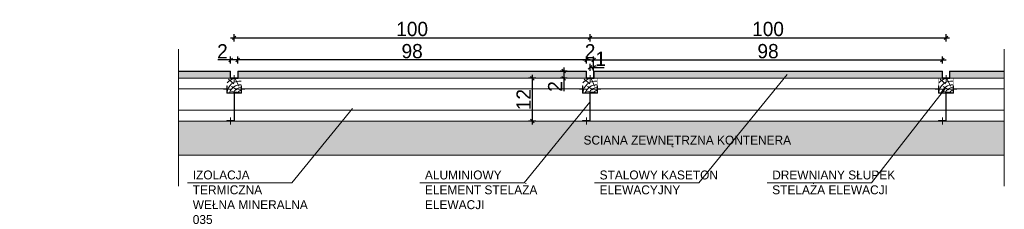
# Model space of a CAD drawing. Header units: millimetres. Extents: x 1962 to 3194, y -795 to -219.
# Tile 193 of 256: x 2535.803 to 2538.569, y -448.339 to -447.807. Entities that reach past the tile are written whole.
import ezdxf

# ---------------------------------------------------------------- set-up
doc = ezdxf.new("R2010")
doc.units = ezdxf.units.MM
doc.linetypes.add('HIDDEN', pattern=[9.525, 6.35, -3.175])
doc.layers.get('0').update_dxf_attribs({"lineweight": 5})
doc.layers.get('Defpoints').update_dxf_attribs({"lineweight": 9})
for name, color, linetype, lineweight in [('A_hatch nawierzchnia', 253, 'Continuous', 9), ('A_hidden', 137, 'HIDDEN', 9), ('A_obiekty kontenery izolacja', 213, 'BATTING', 9), ('A_przekrojowe', 42, 'Continuous', 9), ('A_usunięcia', 1, 'Continuous', 9), ('A_widok', 142, 'Continuous', 9), ('A_wymiary detale', 82, 'Continuous', 9)]:
    doc.layers.add(name, color=color, linetype=linetype, lineweight=lineweight)
doc.styles.add('wymiary pzt', font='txt')
doc.linetypes.add('BATTING', pattern='A,0.00254,-2.54,[134,ltypeshp.shx,S=2.54,R=0,X=-2.54,Y=0],-5.08,[134,ltypeshp.shx,S=2.54,R=180,X=2.54,Y=0],-2.54', length=10.16254)
doc.dimstyles.new('wymiary detale', dxfattribs={"dimtxt": 0.2, "dimasz": 0.05, "dimexe": 0.05, "dimexo": 0, "dimgap": 0.02, "dimtad": 1, "dimdec": 0, "dimlfac": 100, "dimzin": 0, "dimtxsty": 'wymiary pzt', "dimblk": 'OBLIQUE', "dimcen": 0.1, "dimdle": 0.05, "dimadec": 1, "dimazin": 0, "dimtfac": 1, "dimtmove": 0, "dimatfit": 3, "dimfxl": 0, "dimarcsym": 0})

# ---------------------------------------------------------------- blocks, each defined once
blk = doc.blocks.new('_Oblique')
at = {"color": 0, "linetype": 'ByBlock', "lineweight": -2}
blk.add_line((-0.5, -0.5), (0.5, 0.5), dxfattribs=at)
blk = doc.blocks.new('*D654')
at = {"layer": 'A_wymiary detale', "color": 0, "lineweight": -2}
for p, q in [((2537.3313, -447.9417), (2537.3313, -447.9717)), ((2537.3413, -447.9517), (2537.3213, -447.9517)), ((2537.3413, -447.9717), (2537.3213, -447.9717)), ((2537.3313, -447.9717), (2537.3313, -448.0079))]:
    blk.add_line(p, q, dxfattribs=at)
at = {"layer": 'Defpoints', "color": 0}
for p in [(2537.3313, -447.9717), (2537.3953, -447.9517), (2537.3953, -447.9717)]:
    blk.add_point(p, dxfattribs=at)
at = {"layer": 'A_wymiary detale', "color": 0, "lineweight": -2, "xscale": 0.01, "yscale": 0.01, "zscale": 0.01}
for p, rotation in [((2537.3313, -447.9517), 90), ((2537.3313, -447.9717), 270)]:
    blk.add_blockref('_Oblique', p, dxfattribs=dict(at, rotation=rotation))
at = {"layer": 'A_wymiary detale', "color": 0, "insert": (2537.3071, -447.9948), "char_height": 0.04, "attachment_point": 5, "rotation": 90, "style": 'wymiary pzt'}
blk.add_mtext('2', dxfattribs=at)
blk = doc.blocks.new('*D655')
at = {"layer": 'A_wymiary detale', "color": 0, "lineweight": -2}
for p, q in [((2537.3953, -447.9303), (2537.3953, -447.9103)), ((2537.4153, -447.9303), (2537.4153, -447.9103)), ((2537.3853, -447.9203), (2537.4253, -447.9203))]:
    blk.add_line(p, q, dxfattribs=at)
at = {"layer": 'Defpoints', "color": 0}
for p in [(2537.4153, -447.9203), (2537.3953, -447.9517), (2537.4153, -447.9517)]:
    blk.add_point(p, dxfattribs=at)
at = {"layer": 'A_wymiary detale', "color": 0, "lineweight": -2, "xscale": 0.01, "yscale": 0.01, "zscale": 0.01, "rotation": 180}
blk.add_blockref('_Oblique', (2537.3953, -447.9203), dxfattribs=at)
at = {"layer": 'A_wymiary detale', "color": 0, "lineweight": -2, "xscale": 0.01, "yscale": 0.01, "zscale": 0.01}
blk.add_blockref('_Oblique', (2537.4153, -447.9203), dxfattribs=at)
at = {"layer": 'A_wymiary detale', "color": 0, "insert": (2537.4053, -447.8961), "char_height": 0.04, "attachment_point": 5, "style": 'wymiary pzt'}
blk.add_mtext('2', dxfattribs=at)
blk = doc.blocks.new('*D656')
at = {"layer": 'A_wymiary detale', "color": 0, "lineweight": -2}
for p, q in [((2536.4153, -447.9303), (2536.4153, -447.9103)), ((2537.3953, -447.9303), (2537.3953, -447.9103)), ((2537.4053, -447.9203), (2536.4053, -447.9203))]:
    blk.add_line(p, q, dxfattribs=at)
at = {"layer": 'Defpoints', "color": 0}
for p in [(2536.4153, -447.9203), (2536.4153, -447.9517), (2537.3953, -447.9517)]:
    blk.add_point(p, dxfattribs=at)
at = {"layer": 'A_wymiary detale', "color": 0, "lineweight": -2, "xscale": 0.01, "yscale": 0.01, "zscale": 0.01, "rotation": 180}
blk.add_blockref('_Oblique', (2536.4153, -447.9203), dxfattribs=at)
at = {"layer": 'A_wymiary detale', "color": 0, "lineweight": -2, "xscale": 0.01, "yscale": 0.01, "zscale": 0.01}
blk.add_blockref('_Oblique', (2537.3953, -447.9203), dxfattribs=at)
at = {"layer": 'A_wymiary detale', "color": 0, "insert": (2536.9053, -447.8959), "char_height": 0.04, "attachment_point": 5, "style": 'wymiary pzt'}
blk.add_mtext('98', dxfattribs=at)
blk = doc.blocks.new('*D657')
at = {"layer": 'A_wymiary detale', "color": 0, "lineweight": -2}
for p, q in [((2536.3953, -447.9303), (2536.3953, -447.9103)), ((2536.4153, -447.9303), (2536.4153, -447.9103)), ((2536.3953, -447.9203), (2536.3592, -447.9203)), ((2536.4253, -447.9203), (2536.3953, -447.9203))]:
    blk.add_line(p, q, dxfattribs=at)
at = {"layer": 'Defpoints', "color": 0}
for p in [(2536.3953, -447.9203), (2536.3953, -447.9717), (2536.4153, -447.9517)]:
    blk.add_point(p, dxfattribs=at)
at = {"layer": 'A_wymiary detale', "color": 0, "lineweight": -2, "xscale": 0.01, "yscale": 0.01, "zscale": 0.01, "rotation": 180}
blk.add_blockref('_Oblique', (2536.3953, -447.9203), dxfattribs=at)
at = {"layer": 'A_wymiary detale', "color": 0, "lineweight": -2, "xscale": 0.01, "yscale": 0.01, "zscale": 0.01}
blk.add_blockref('_Oblique', (2536.4153, -447.9203), dxfattribs=at)
at = {"layer": 'A_wymiary detale', "color": 0, "insert": (2536.3723, -447.8961), "char_height": 0.04, "attachment_point": 5, "style": 'wymiary pzt'}
blk.add_mtext('2', dxfattribs=at)
blk = doc.blocks.new('*D658')
at = {"layer": 'A_wymiary detale', "color": 0, "lineweight": -2}
for p, q in [((2537.4053, -447.9511), (2537.4053, -447.9311)), ((2537.4253, -447.9411), (2537.4053, -447.9411)), ((2537.4153, -447.9511), (2537.4153, -447.9311)), ((2537.4153, -447.9411), (2537.4446, -447.9411))]:
    blk.add_line(p, q, dxfattribs=at)
at = {"layer": 'Defpoints', "color": 0}
for p in [(2537.4053, -447.9411), (2537.4053, -447.9707), (2537.4153, -447.9707)]:
    blk.add_point(p, dxfattribs=at)
at = {"layer": 'A_wymiary detale', "color": 0, "lineweight": -2, "xscale": 0.01, "yscale": 0.01, "zscale": 0.01, "rotation": 180}
blk.add_blockref('_Oblique', (2537.4053, -447.9411), dxfattribs=at)
at = {"layer": 'A_wymiary detale', "color": 0, "lineweight": -2, "xscale": 0.01, "yscale": 0.01, "zscale": 0.01}
blk.add_blockref('_Oblique', (2537.4153, -447.9411), dxfattribs=at)
at = {"layer": 'A_wymiary detale', "color": 0, "insert": (2537.435, -447.9171), "char_height": 0.04, "attachment_point": 5, "style": 'wymiary pzt'}
blk.add_mtext('1', dxfattribs=at)
blk = doc.blocks.new('*D659')
at = {"layer": 'A_wymiary detale', "color": 0, "lineweight": -2}
for p, q in [((2537.4153, -447.9303), (2537.4153, -447.9103)), ((2538.3953, -447.9303), (2538.3953, -447.9103)), ((2537.4053, -447.9203), (2538.4053, -447.9203))]:
    blk.add_line(p, q, dxfattribs=at)
at = {"layer": 'Defpoints', "color": 0}
for p in [(2538.3953, -447.9203), (2537.4153, -447.9517), (2538.3953, -447.9517)]:
    blk.add_point(p, dxfattribs=at)
at = {"layer": 'A_wymiary detale', "color": 0, "lineweight": -2, "xscale": 0.01, "yscale": 0.01, "zscale": 0.01, "rotation": 180}
blk.add_blockref('_Oblique', (2537.4153, -447.9203), dxfattribs=at)
at = {"layer": 'A_wymiary detale', "color": 0, "lineweight": -2, "xscale": 0.01, "yscale": 0.01, "zscale": 0.01}
blk.add_blockref('_Oblique', (2538.3953, -447.9203), dxfattribs=at)
at = {"layer": 'A_wymiary detale', "color": 0, "insert": (2537.9053, -447.8959), "char_height": 0.04, "attachment_point": 5, "style": 'wymiary pzt'}
blk.add_mtext('98', dxfattribs=at)
blk = doc.blocks.new('*D660')
at = {"layer": 'A_wymiary detale', "color": 0, "lineweight": -2}
for p, q in [((2536.3953, -447.8582), (2537.4153, -447.8582)), ((2536.4053, -447.8682), (2536.4053, -447.8482)), ((2537.4053, -447.8682), (2537.4053, -447.8482))]:
    blk.add_line(p, q, dxfattribs=at)
at = {"layer": 'Defpoints', "color": 0}
for p in [(2537.4053, -447.8582), (2536.4053, -447.9627), (2537.4053, -447.9627)]:
    blk.add_point(p, dxfattribs=at)
at = {"layer": 'A_wymiary detale', "color": 0, "lineweight": -2, "xscale": 0.01, "yscale": 0.01, "zscale": 0.01, "rotation": 180}
blk.add_blockref('_Oblique', (2536.4053, -447.8582), dxfattribs=at)
at = {"layer": 'A_wymiary detale', "color": 0, "lineweight": -2, "xscale": 0.01, "yscale": 0.01, "zscale": 0.01}
blk.add_blockref('_Oblique', (2537.4053, -447.8582), dxfattribs=at)
at = {"layer": 'A_wymiary detale', "color": 0, "insert": (2536.9053, -447.8337), "char_height": 0.04, "attachment_point": 5, "style": 'wymiary pzt'}
blk.add_mtext('100', dxfattribs=at)
blk = doc.blocks.new('*D661')
at = {"layer": 'A_wymiary detale', "color": 0, "lineweight": -2}
for p, q in [((2537.3953, -447.8582), (2538.4153, -447.8582)), ((2537.4053, -447.8682), (2537.4053, -447.8482)), ((2538.4053, -447.8682), (2538.4053, -447.8482))]:
    blk.add_line(p, q, dxfattribs=at)
at = {"layer": 'Defpoints', "color": 0}
for p in [(2538.4053, -447.8582), (2537.4053, -447.9627), (2538.4053, -447.9627)]:
    blk.add_point(p, dxfattribs=at)
at = {"layer": 'A_wymiary detale', "color": 0, "lineweight": -2, "xscale": 0.01, "yscale": 0.01, "zscale": 0.01, "rotation": 180}
blk.add_blockref('_Oblique', (2537.4053, -447.8582), dxfattribs=at)
at = {"layer": 'A_wymiary detale', "color": 0, "lineweight": -2, "xscale": 0.01, "yscale": 0.01, "zscale": 0.01}
blk.add_blockref('_Oblique', (2538.4053, -447.8582), dxfattribs=at)
at = {"layer": 'A_wymiary detale', "color": 0, "insert": (2537.9053, -447.8337), "char_height": 0.04, "attachment_point": 5, "style": 'wymiary pzt'}
blk.add_mtext('100', dxfattribs=at)
blk = doc.blocks.new('*D1231')
at = {"layer": 'A_wymiary detale', "color": 0, "lineweight": -2}
for p, q in [((2537.2527, -447.9717), (2537.2327, -447.9717)), ((2537.2427, -447.9617), (2537.2427, -448.1017)), ((2537.2527, -448.0917), (2537.2327, -448.0917))]:
    blk.add_line(p, q, dxfattribs=at)
at = {"layer": 'Defpoints', "color": 0}
for p in [(2537.3853, -447.9717), (2537.2427, -448.0917), (2537.3853, -448.0917)]:
    blk.add_point(p, dxfattribs=at)
at = {"layer": 'A_wymiary detale', "color": 0, "lineweight": -2, "xscale": 0.01, "yscale": 0.01, "zscale": 0.01}
for p, rotation in [((2537.2427, -447.9717), 90), ((2537.2427, -448.0917), 270)]:
    blk.add_blockref('_Oblique', p, dxfattribs=dict(at, rotation=rotation))
at = {"layer": 'A_wymiary detale', "color": 0, "insert": (2537.2185, -448.0317), "char_height": 0.04, "attachment_point": 5, "rotation": 90, "style": 'wymiary pzt'}
blk.add_mtext('12', dxfattribs=at)

msp = doc.modelspace()

# ---------------------------------------------------------------- hatches: boundary and pattern name
at = {"layer": 'A_hatch nawierzchnia'}
h = msp.add_hatch(color=256, dxfattribs=at)
h.dxf.hatch_style = 1
h.paths.add_polyline_path([(2536.4163, -447.9527), (2536.4163, -447.9717), (2537.3943, -447.9717), (2537.3943, -447.9527)])
h.paths.add_polyline_path([(2537.4163, -447.9717), (2537.4163, -447.9527), (2538.3943, -447.9527), (2538.3943, -447.9717)])
h.paths.add_polyline_path([(2538.5691, -447.9717), (2538.5691, -447.9527), (2538.4163, -447.9527), (2538.4163, -447.9717)])
h.paths.add_polyline_path([(2536.2488, -447.9717), (2536.3943, -447.9717), (2536.3943, -447.9527), (2536.2488, -447.9527)])
h = msp.add_hatch(color=256, dxfattribs=at)
h.dxf.hatch_style = 1
h.paths.add_polyline_path([(2536.2488, -448.0917), (2536.2488, -448.1877), (2538.5691, -448.1877), (2538.5691, -448.0917), (2538.4058, -448.0917), (2538.3951, -448.0917), (2538.3843, -448.0917), (2537.4058, -448.0917), (2537.3951, -448.0917), (2537.3843, -448.0917), (2536.4058, -448.0917), (2536.3951, -448.0917), (2536.3843, -448.0917)])
at = {"layer": 'A_usunięcia'}
h = msp.add_hatch(dxfattribs=at)
h.set_pattern_fill('ANGLE', color=256)
h.set_pattern_definition([(0, (0, 0), (0, 6.985), [5.08, -1.905]), (90, (0, 0), (-6.985, 4e-16), [5.08, -1.905])])
h.paths.add_polyline_path([(2535.8027, -448.1877), (2535.8027, -448.0917), (2536.3951, -448.0917), (2536.4058, -448.0917), (2537.3951, -448.0917), (2537.4058, -448.0917), (2538.3951, -448.0917), (2538.4058, -448.0917), (2538.5691, -448.0917), (2538.5691, -448.1877)])

# ---------------------------------------------------------------- linework, layer by layer
at = {"layer": 'A_hidden'}
for p, q in [((2536.2488, -447.8899), (2536.2488, -448.2742)), ((2538.5691, -447.8899), (2538.5691, -448.2742))]:
    msp.add_line(p, q, dxfattribs=at)
at = {"layer": 'A_hidden', "ltscale": 0.1}
for points in [[(2536.4053, -447.9627), (2536.4053, -447.9827)], [(2537.4053, -447.9627), (2537.4053, -447.9827)], [(2538.4053, -447.9627), (2538.4053, -447.9827)], [(2536.3953, -448.0027), (2536.3753, -448.0027)], [(2536.4153, -448.0027), (2536.4353, -448.0027)], [(2537.3953, -448.0027), (2537.3753, -448.0027)], [(2537.4153, -448.0027), (2537.4353, -448.0027)], [(2538.3953, -448.0027), (2538.3753, -448.0027)], [(2538.4153, -448.0027), (2538.4353, -448.0027)], [(2536.3951, -448.0817), (2536.3951, -448.1017)], [(2537.3951, -448.0817), (2537.3951, -448.1017)], [(2538.3951, -448.0817), (2538.3951, -448.1017)]]:
    msp.add_lwpolyline(points, dxfattribs=at)
at = {"layer": 'A_obiekty kontenery izolacja', "ltscale": 0.3}
for p, q in [((2536.3843, -448.0017), (2536.2488, -448.0017)), ((2537.3843, -448.0017), (2536.4263, -448.0017)), ((2538.3843, -448.0017), (2537.4263, -448.0017)), ((2538.5691, -448.0017), (2538.4263, -448.0017)), ((2536.4048, -448.0617), (2536.2488, -448.0617)), ((2537.4048, -448.0617), (2536.4058, -448.0617)), ((2538.4048, -448.0617), (2537.4058, -448.0617)), ((2538.5691, -448.0617), (2538.4058, -448.0617))]:
    msp.add_line(p, q, dxfattribs=at)
at = {"layer": 'A_przekrojowe', "ltscale": 0.2}
for p, q in [((2538.5691, -448.0917), (2536.2488, -448.0917)), ((2538.5691, -448.1877), (2536.2488, -448.1877))]:
    msp.add_line(p, q, dxfattribs=at)
at = {"layer": 'A_przekrojowe', "const_width": 0.0005}
for points in [[(2536.3853, -448.0127), (2536.4253, -448.0127), (2536.4253, -447.9727), (2536.3853, -447.9727)], [(2537.3853, -448.0127), (2537.4253, -448.0127), (2537.4253, -447.9727), (2537.3853, -447.9727)], [(2538.3853, -448.0127), (2538.4253, -448.0127), (2538.4253, -447.9727), (2538.3853, -447.9727)]]:
    msp.add_lwpolyline(points, close=True, dxfattribs=at)
at = {"layer": 'A_widok'}
for p, q in [((2536.3943, -447.9717), (2536.2488, -447.9717)), ((2537.3943, -447.9717), (2536.4163, -447.9717)), ((2538.3943, -447.9717), (2537.4163, -447.9717)), ((2538.5691, -447.9717), (2538.4163, -447.9717)), ((2536.4042, -447.9878), (2536.3891, -447.9741)), ((2536.4135, -448.0041), (2536.3977, -447.9947)), ((2536.418, -447.9939), (2536.4089, -447.9747)), ((2537.4042, -447.9878), (2537.3891, -447.9741)), ((2537.4135, -448.0041), (2537.3977, -447.9947)), ((2537.418, -447.9939), (2537.4089, -447.9747)), ((2538.4042, -447.9878), (2538.3891, -447.9741)), ((2538.4135, -448.0041), (2538.3977, -447.9947)), ((2538.418, -447.9939), (2538.4089, -447.9747)), ((2536.4201, -448.0113), (2536.3982, -448.0091)), ((2537.4201, -448.0113), (2537.3982, -448.0091)), ((2538.4201, -448.0113), (2538.3982, -448.0091))]:
    msp.add_line(p, q, dxfattribs=at)
for points in [[(2536.2488, -447.9527), (2536.3943, -447.9527), (2536.3943, -447.9717), (2536.4153, -447.9717), (2536.4153, -447.9707), (2536.3953, -447.9707), (2536.3953, -447.9517), (2536.2488, -447.9517)], [(2538.5691, -447.9517), (2538.4153, -447.9517), (2538.4153, -447.9717), (2538.3953, -447.9717), (2538.3953, -447.9727), (2538.4163, -447.9727), (2538.4163, -447.9527), (2538.5691, -447.9527)], [(2536.4253, -447.9927), (2536.4253, -448.0127), (2536.3853, -448.0127), (2536.3853, -447.9927), (2536.3843, -447.9927), (2536.3843, -448.0137), (2536.4048, -448.0137), (2536.4048, -448.0907), (2536.3843, -448.0907), (2536.3843, -448.0917), (2536.4058, -448.0917), (2536.4058, -448.0137), (2536.4263, -448.0137), (2536.4263, -447.9927), (2536.4253, -447.9927)], [(2537.4253, -447.9927), (2537.4253, -448.0127), (2537.3853, -448.0127), (2537.3853, -447.9927), (2537.3843, -447.9927), (2537.3843, -448.0137), (2537.4048, -448.0137), (2537.4048, -448.0907), (2537.3843, -448.0907), (2537.3843, -448.0917), (2537.4058, -448.0917), (2537.4058, -448.0137), (2537.4263, -448.0137), (2537.4263, -447.9927), (2537.4253, -447.9927)], [(2538.4253, -447.9927), (2538.4253, -448.0127), (2538.3853, -448.0127), (2538.3853, -447.9927), (2538.3843, -447.9927), (2538.3843, -448.0137), (2538.4048, -448.0137), (2538.4048, -448.0907), (2538.3843, -448.0907), (2538.3843, -448.0917), (2538.4058, -448.0917), (2538.4058, -448.0137), (2538.4263, -448.0137), (2538.4263, -447.9927), (2538.4253, -447.9927)]]:
    msp.add_lwpolyline(points, dxfattribs=at)
for points in [[(2537.4153, -447.9707), (2537.3953, -447.9707), (2537.3953, -447.9517), (2536.4153, -447.9517), (2536.4153, -447.9717), (2536.3953, -447.9717), (2536.3953, -447.9727), (2536.4163, -447.9727), (2536.4163, -447.9527), (2537.3943, -447.9527), (2537.3943, -447.9717), (2537.4153, -447.9717)], [(2538.4153, -447.9707), (2538.3953, -447.9707), (2538.3953, -447.9517), (2537.4153, -447.9517), (2537.4153, -447.9717), (2537.3953, -447.9717), (2537.3953, -447.9727), (2537.4163, -447.9727), (2537.4163, -447.9527), (2538.3943, -447.9527), (2538.3943, -447.9717), (2538.4153, -447.9717)]]:
    msp.add_lwpolyline(points, close=True, dxfattribs=at)
for centre, radius, start, end in [((2536.4179, -448.0121), 0.0424, 111.8157, 140.1938), ((2536.4197, -448.0143), 0.0344, 80.5971, 177.4054), ((2536.4234, -448.0233), 0.0332, 86.7119, 161.4874), ((2536.4267, -448.0223), 0.0254, 92.9867, 157.867), ((2537.4179, -448.0121), 0.0424, 111.8157, 140.1938), ((2537.4197, -448.0143), 0.0344, 80.5971, 177.4054), ((2537.4234, -448.0233), 0.0332, 86.7119, 161.4874), ((2537.4267, -448.0223), 0.0254, 92.9867, 157.867), ((2538.4179, -448.0121), 0.0424, 111.8157, 140.1938), ((2538.4197, -448.0143), 0.0344, 80.5971, 177.4054), ((2538.4234, -448.0233), 0.0332, 86.7119, 161.4874), ((2538.4267, -448.0223), 0.0254, 92.9867, 157.867), ((2536.4262, -448.0171), 0.0118, 94.2513, 158.0788), ((2537.4262, -448.0171), 0.0118, 94.2513, 158.0788), ((2538.4262, -448.0171), 0.0118, 94.2513, 158.0788)]:
    msp.add_arc(centre, radius, start, end, dxfattribs=at)
at = {"layer": 'A_wymiary detale'}
for points in [[(2537.4176, -448.2648), (2537.7105, -448.2648), (2537.9588, -447.9616)], [(2537.9025, -448.2648), (2538.1955, -448.2648), (2538.4049, -447.999)], [(2536.9269, -448.2648), (2537.2198, -448.2648), (2537.4048, -448.0388)], [(2536.2744, -448.2648), (2536.5673, -448.2648), (2536.7377, -448.0567)]]:
    msp.add_lwpolyline(points, dxfattribs=at)

# ---------------------------------------------------------------- texts
at = {"layer": 'A_wymiary detale', "char_height": 0.025, "attachment_point": 1, "style": 'wymiary pzt'}
for s, insert, width in [('SCIANA ZEWNĘTRZNA KONTENERA', (2537.3868, -448.1328), 0.829461), ('IZOLACJA TERMICZNA\\PWEŁNA MINERALNA 035', (2536.2889, -448.2306), 0.338244), ('ALUMINIOWY ELEMENT STELAŻA ELEWACJI', (2536.9413, -448.2306), 0.338244), ('STALOWY KASETON ELEWACYJNY ', (2537.4321, -448.2306), 0.338244), ('DREWNIANY SŁUPEK\\PSTELAŻA ELEWACJI', (2537.917, -448.2306), 0.338244)]:
    msp.add_mtext(s, dxfattribs=dict(at, insert=insert, width=width))

# ---------------------------------------------------------------- dimensions: what is measured, and where the dimension line sits
at = {"layer": 'A_wymiary detale'}
for p1, p2, distance, picture, middle in [((2536.4053, -447.9627), (2537.4053, -447.9627), 0.1046, '*D660', (2536.9053, -447.8337)), ((2537.3953, -447.9517), (2537.3953, -447.9717), -0.064, '*D654', (2537.3071, -447.9948)), ((2537.3853, -447.9717), (2537.3853, -448.0917), -0.1426, '*D1231', (2537.2185, -448.0317))]:
    dim = msp.add_aligned_dim(p1=p1, p2=p2, distance=distance, dimstyle='wymiary detale', override={"dimscale": 0.2, "dimblk": 'Oblique'}, dxfattribs=at)
    dim.commit()
    dim.dimension.update_dxf_attribs({"geometry": picture, "text_midpoint": middle})
for base, p1, p2, picture, middle in [((2538.4053, -447.8582), (2537.4053, -447.9627), (2538.4053, -447.9627), '*D661', (2537.9053, -447.8337)), ((2536.3953, -447.9203), (2536.4153, -447.9517), (2536.3953, -447.9717), '*D657', (2536.3723, -447.8961)), ((2536.4153, -447.9203), (2537.3953, -447.9517), (2536.4153, -447.9517), '*D656', (2536.9053, -447.8959)), ((2538.3953, -447.9203), (2537.4153, -447.9517), (2538.3953, -447.9517), '*D659', (2537.9053, -447.8959))]:
    dim = msp.add_linear_dim(base=base, p1=p1, p2=p2, dimstyle='wymiary detale', override={"dimscale": 0.2, "dimblk": 'Oblique'}, dxfattribs=at)
    dim.commit()
    dim.dimension.update_dxf_attribs({"geometry": picture, "text_midpoint": middle})
for base, p1, p2, angle, picture, middle in [((2537.4153, -447.9203), (2537.3953, -447.9517), (2537.4153, -447.9517), 0, '*D655', (2537.4053, -447.9203)), ((2537.4053, -447.9411), (2537.4153, -447.9707), (2537.4053, -447.9707), 180, '*D658', (2537.435, -447.9411))]:
    dim = msp.add_linear_dim(base=base, p1=p1, p2=p2, angle=angle, dimstyle='wymiary detale', override={"dimscale": 0.2, "dimblk": 'Oblique'}, dxfattribs=at)
    dim.commit()
    dim.dimension.update_dxf_attribs({"geometry": picture, "text_midpoint": middle, "dimtype": 161})

doc.saveas('drawing.dxf')
